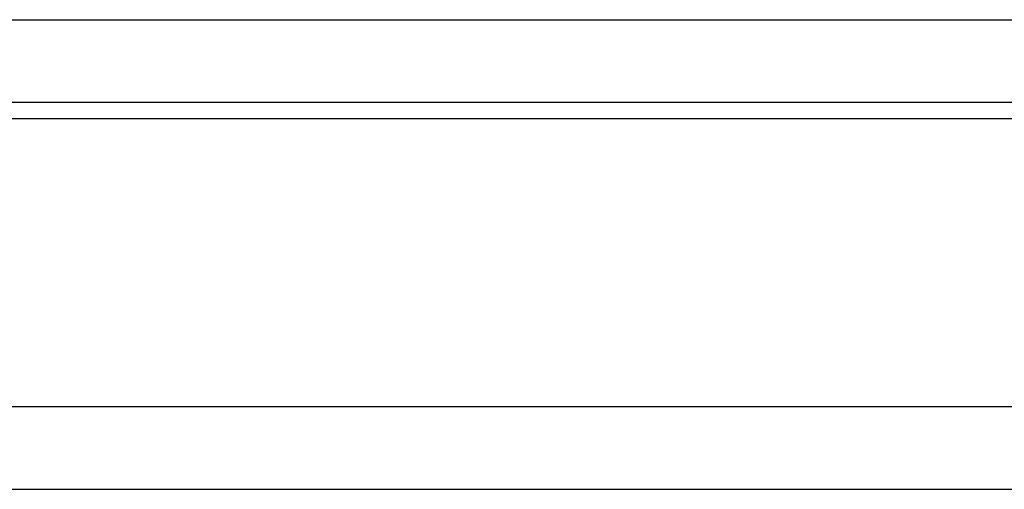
# Model space of a CAD drawing. Header units: millimetres. Extents: x 13 to 415, y 108 to 235.
# Tile 24 of 53: x 276 to 294, y 128 to 137. Entities that reach past the tile are written whole.
import ezdxf

# ---------------------------------------------------------------- set-up
doc = ezdxf.new("R2010")
doc.units = ezdxf.units.MM
doc.header["$LTSCALE"] = 0.15
doc.layers.add('2', color=7, linetype='CONTINUOUS', true_color=0xffffff)
doc.layers.add('OUT', color=3, linetype='CONTINUOUS')

msp = doc.modelspace()

# ---------------------------------------------------------------- linework, layer by layer
at = {"layer": '2', "color": 0, "linetype": 'Continuous'}
msp.add_line((212.388, 134.99), (415.174, 134.99), dxfattribs=at)
at = {"layer": 'OUT', "color": 0}
for p, q in [((258.024, 136.779), (327.324, 136.779)), ((327.324, 135.279), (258.024, 135.279)), ((213.597, 129.779), (415.174, 129.779)), ((170.174, 128.279), (415.174, 128.279))]:
    msp.add_line(p, q, dxfattribs=at)

doc.saveas('drawing.dxf')
